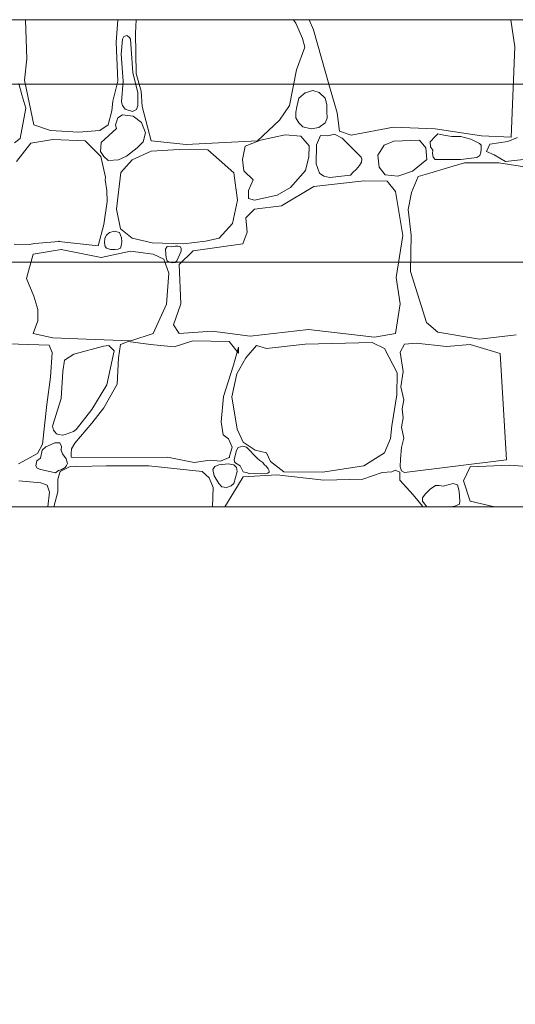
# Model space of a CAD drawing. Header units: millimetres. Extents: x -573548 to 674770, y -184010 to -47794.
# Tile 168 of 181: x 113820 to 114929, y -95081 to -92878. Entities that reach past the tile are written whole.
import ezdxf
from ezdxf.enums import TextEntityAlignment as Align

# ---------------------------------------------------------------- set-up
doc = ezdxf.new("R2010")
doc.units = ezdxf.units.MM
for name, color, linetype, lineweight in [('A.02 RZUT PIWNICY_is$0$_HATCH_Nr_pióra__18', 8, 'Continuous', 9), ('A.02 RZUT PIWNICY_is$0$OBRYS PARTERU#1_Nr_pióra__1', 8, 'Continuous', 9), ('A.02 RZUT PIWNICY_is$0$Structural - Bearing_Nr_pióra__21', 8, 'Continuous', 9), ('A.02 RZUT PIWNICY_is$0$Structural - Grid', 8, 'Continuous', 9), ('A.02 RZUT PIWNICY_is$0$Structural - Grid_Nr_pióra__17', 8, 'Continuous', 9)]:
    doc.layers.add(name, color=color, linetype=linetype, lineweight=lineweight)
doc.styles.add('A.02 RZUT PIWNICY_is$0$STYL_AUTOMATYCZNY_1', font='arial.ttf')

# ---------------------------------------------------------------- blocks, each defined once
blk = doc.blocks.new('*X106')
at = {"layer": 'A.02 RZUT PIWNICY_is$0$_HATCH_Nr_pióra__18'}
for p, q in [((114403.5, -92877.8), (114406.9, -92965.4)), ((114606.7, -92927.9), (114609.9, -92877.8)), ((114650.9, -92877.8), (114649.3, -92907.6)), ((115008.4, -92885.8), (115003.2, -92877.8)), ((115022.8, -92919.6), (115008.4, -92885.8)), ((115038.2, -92877.8), (115047.4, -92900.6)), ((115498, -92938.2), (115488.7, -92877.8)), ((114623.5, -92915.4), (114620.4, -92921.3)), ((114630.1, -92913.1), (114623.5, -92915.4)), ((114636.4, -92917.3), (114630.1, -92913.1)), ((114649.3, -92907.6), (114651.3, -92998)), ((115047.4, -92900.6), (115083.1, -93026.9)), ((114610, -93015.4), (114606.7, -92927.9)), ((114620.4, -92921.3), (114617.3, -92954.9)), ((114638.1, -92921.3), (114636.4, -92917.3)), ((114643.4, -92997), (114638.1, -92921.3)), ((115028.6, -92939.4), (115022.8, -92919.6)), ((115490.1, -93140.9), (115498, -92938.2)), ((114617.3, -92954.9), (114621.9, -93015.7)), ((115009.6, -92990.2), (115028.6, -92939.4)), ((114406.9, -92965.4), (114401.2, -93012.9)), ((114654.7, -93040.4), (114643.4, -92997)), ((114651.3, -92998), (114662.5, -93037.7)), ((114993.9, -93069.5), (115009.6, -92990.2)), ((114395.5, -93046.1), (114388.5, -93020.8)), ((114401.2, -93012.9), (114422.2, -93112.8)), ((114598.9, -93060.4), (114610, -93015.4)), ((114621.9, -93015.7), (114618.3, -93061.7)), ((114404.4, -93076.1), (114395.5, -93046.1)), ((114654.5, -93069.5), (114654.7, -93040.4)), ((114662.5, -93037.7), (114664.5, -93071.9)), ((115029.4, -93041.1), (115014.8, -93053)), ((115046.4, -93036.2), (115029.4, -93041.1)), ((115060.2, -93040.4), (115046.4, -93036.2)), ((115073.5, -93053), (115060.2, -93040.4)), ((115083.1, -93026.9), (115100.4, -93086.4)), ((114596.8, -93081.8), (114598.9, -93060.4)), ((114618.3, -93061.7), (114620.4, -93069.5)), ((114620.4, -93069.5), (114626.5, -93078)), ((114651.6, -93078.8), (114654.5, -93069.5)), ((114971.6, -93102.9), (114993.9, -93069.5)), ((115014.8, -93053), (115010.1, -93072.5)), ((115077.3, -93067.4), (115073.5, -93053)), ((115077.8, -93083), (115077.3, -93067.4)), ((114391.5, -93143.4), (114404.4, -93076.1)), ((114588.2, -93112.8), (114596.8, -93081.8)), ((114620.4, -93090.7), (114610.3, -93097.2)), ((114632.7, -93092.2), (114620.4, -93090.7)), ((114626.5, -93078), (114643.1, -93083.2)), ((114644.4, -93094), (114632.7, -93092.2)), ((114643.1, -93083.2), (114651.6, -93078.8)), ((114664.5, -93071.9), (114684.3, -93149.1)), ((115008.2, -93084.6), (115008, -93097.1)), ((115010.1, -93072.5), (115008.2, -93084.6)), ((115077.9, -93098), (115077.8, -93083)), ((115100.4, -93086.4), (115106.2, -93127.3)), ((114422.2, -93112.8), (114459.4, -93125.6)), ((114570, -93125.6), (114588.2, -93112.8)), ((114607.3, -93106.2), (114605, -93113.3)), ((114605, -93113.3), (114607.3, -93121.5)), ((114610.3, -93097.2), (114607.3, -93106.2)), ((114662.8, -93107.9), (114644.4, -93094)), ((114671.7, -93131.2), (114662.8, -93107.9)), ((114922.4, -93149.1), (114971.6, -93102.9)), ((115008, -93097.1), (115014.8, -93108.3)), ((115014.8, -93108.3), (115023.5, -93117.6)), ((115059.8, -93118.8), (115073.5, -93108.3)), ((115073.5, -93108.3), (115077.9, -93098)), ((114459.4, -93125.6), (114522.1, -93129.3)), ((114522.1, -93129.3), (114570, -93125.6)), ((114607.3, -93121.5), (114572.7, -93152.2)), ((114667, -93151.3), (114671.7, -93131.2)), ((114984, -93135.5), (114929.1, -93147.1)), ((115019.1, -93138.4), (114984, -93135.5)), ((115023.5, -93117.6), (115042.1, -93122.2)), ((115042.1, -93122.2), (115059.8, -93118.8)), ((115094.3, -93134), (115079.9, -93137.7)), ((115111.6, -93142.5), (115094.3, -93134)), ((115106.2, -93127.3), (115132.2, -93135.9)), ((115132.2, -93135.9), (115226.3, -93118.6)), ((115226.3, -93118.6), (115320, -93121.9)), ((115320, -93121.9), (115423.7, -93137.6)), ((115326, -93133.2), (115320, -93138.8)), ((115339, -93136.2), (115326, -93133.2)), ((115356.8, -93139.2), (115339, -93136.2)), ((114378.8, -93153.4), (114391.5, -93143.4)), ((114383.7, -93194.8), (114415.2, -93153.7)), ((114415.2, -93153.7), (114465.1, -93145.8)), ((114465.1, -93145.8), (114537, -93149.1)), ((114537, -93149.1), (114571.9, -93184.2)), ((114572.7, -93152.2), (114571.7, -93172.6)), ((114653.7, -93164.3), (114667, -93151.3)), ((114684.3, -93149.1), (114763.2, -93157.4)), ((114763.2, -93157.4), (114922.4, -93149.1)), ((114929.1, -93147.1), (114894.9, -93160.7)), ((115037.7, -93159.9), (115019.1, -93138.4)), ((115054.4, -93157.8), (115053.8, -93200.3)), ((115063.7, -93137.1), (115054.4, -93157.8)), ((115079.9, -93137.7), (115063.7, -93137.1)), ((115154.5, -93185.5), (115111.6, -93142.5)), ((115227.2, -93149.5), (115205.7, -93158.6)), ((115285, -93147.1), (115227.2, -93149.5)), ((115298.6, -93164.8), (115285, -93147.1)), ((115320, -93138.8), (115308.5, -93150.7)), ((115308.5, -93150.7), (115309.5, -93162.6)), ((115377, -93138.8), (115356.8, -93139.2)), ((115399.9, -93144.9), (115377, -93138.8)), ((115409.7, -93150.3), (115399.9, -93144.9)), ((115419, -93154.9), (115409.7, -93150.3)), ((115422.5, -93158.7), (115419, -93154.9)), ((115423.7, -93137.6), (115490.1, -93140.9)), ((115434.3, -93172.6), (115442.1, -93156.3)), ((115442.1, -93156.3), (115482.4, -93150.3)), ((115482.4, -93150.3), (115504.1, -93141.3)), ((114571.7, -93172.6), (114578.8, -93183.6)), ((114629.3, -93183.1), (114653.7, -93164.3)), ((114684.3, -93171.8), (114642.2, -93191.2)), ((114747.1, -93168.5), (114684.3, -93171.8)), ((114811.5, -93168.9), (114747.1, -93168.5)), ((114837.1, -93191.2), (114811.5, -93168.9)), ((114894.9, -93160.7), (114888.6, -93190.6)), ((115037.3, -93184.6), (115037.7, -93159.9)), ((115205.7, -93158.6), (115191.9, -93181)), ((115300.9, -93190.8), (115298.6, -93164.8)), ((115309.5, -93162.6), (115314.3, -93169.6)), ((115314.3, -93169.6), (115314.1, -93176.8)), ((115314.1, -93176.8), (115315, -93185.3)), ((115419.8, -93182), (115421.7, -93173.9)), ((115421.7, -93173.9), (115422.6, -93167.3)), ((115422.6, -93167.3), (115422.5, -93158.7)), ((115451.7, -93179.8), (115434.3, -93172.6)), ((115477, -93195.4), (115451.7, -93179.8)), ((114571.9, -93184.2), (114582.6, -93229.8)), ((114578.8, -93183.6), (114588.8, -93193)), ((114588.8, -93193), (114611.7, -93191.2)), ((114611.7, -93191.2), (114629.3, -93183.1)), ((114642.2, -93191.2), (114617.1, -93219.7)), ((114869.3, -93220.1), (114837.1, -93191.2)), ((114888.6, -93190.6), (114892, -93215.6)), ((115030.1, -93215.3), (115037.3, -93184.6)), ((115053.8, -93200.3), (115061.3, -93221.2)), ((115150.3, -93203.8), (115155.1, -93196.9)), ((115156.1, -93189.8), (115154.5, -93185.5)), ((115155.1, -93196.9), (115156.1, -93189.8)), ((115191.9, -93181), (115194.6, -93207.7)), ((115268.9, -93216.4), (115300.9, -93190.8)), ((115315, -93185.3), (115320, -93190.8)), ((115320, -93190.8), (115377, -93190.8)), ((115385.7, -93197.8), (115347.7, -93209.4)), ((115377, -93190.8), (115413.3, -93186.4)), ((115424.1, -93197.8), (115385.7, -93197.8)), ((115413.3, -93186.4), (115419.8, -93182)), ((115462.5, -93197.8), (115424.1, -93197.8)), ((115533.4, -93209.6), (115462.5, -93197.8)), ((115517.3, -93190.6), (115477, -93195.4)), ((114617.1, -93219.7), (114607.1, -93301.9)), ((114877.9, -93281.6), (114869.3, -93220.1)), ((114892, -93215.6), (114912.6, -93235.8)), ((114996, -93253.2), (115030.1, -93215.3)), ((115061.3, -93221.2), (115070.9, -93228.1)), ((115130.2, -93226), (115136.5, -93219)), ((115136.4, -93219.3), (115143.4, -93213.1)), ((115143.4, -93213.1), (115150.3, -93203.8)), ((115194.6, -93207.7), (115207.8, -93224.7)), ((115236.2, -93227.6), (115268.9, -93216.4)), ((115307.7, -93221), (115282, -93228.7)), ((115347.7, -93209.4), (115307.7, -93221)), ((114582.6, -93229.8), (114581.8, -93236.1)), ((114581.8, -93236.1), (114585.8, -93259.6)), ((114912.6, -93235.8), (114902.3, -93260.2)), ((115160.7, -93238.3), (115048.4, -93250.7)), ((115070.9, -93228.1), (115083.9, -93230.5)), ((115083.9, -93230.5), (115130.2, -93226)), ((115212.3, -93239.1), (115160.7, -93238.3)), ((115207.8, -93224.7), (115236.2, -93227.6)), ((115231.3, -93262.1), (115212.3, -93239.1)), ((115282, -93228.7), (115266.9, -93264.5)), ((114585.8, -93259.6), (114586.1, -93284.3)), ((114902.3, -93260.2), (114902.7, -93277.5)), ((114966.3, -93270.1), (114996, -93253.2)), ((115048.4, -93250.7), (114976.2, -93294.4)), ((115247.4, -93360.5), (115231.3, -93262.1)), ((115266.9, -93264.5), (115259.4, -93302.2)), ((114586.1, -93284.3), (114578.5, -93335.9)), ((114866.8, -93334.1), (114877.9, -93281.6)), ((114902.7, -93277.5), (114915.9, -93281.2)), ((114915.9, -93281.2), (114966.3, -93270.1)), ((114607.1, -93301.9), (114615.8, -93346)), ((114915.9, -93301.5), (114896.5, -93321.3)), ((114976.2, -93294.4), (114915.9, -93301.5)), ((115259.4, -93302.2), (115265.9, -93360.2)), ((114837.1, -93366.3), (114866.8, -93334.1)), ((114896.5, -93321.3), (114899.4, -93353.5)), ((114578.5, -93335.9), (114566.5, -93384.1)), ((114591.4, -93353.7), (114584.9, -93359.7)), ((114602.5, -93351.2), (114591.4, -93353.7)), ((114613.6, -93353.8), (114602.5, -93351.2)), ((114615.8, -93359.7), (114613.6, -93353.8)), ((114615.8, -93346), (114642.2, -93366.3)), ((114899.4, -93353.5), (114889.9, -93379.5)), ((114424.8, -93378.5), (114411.5, -93380.5)), ((114478.2, -93374), (114424.8, -93378.5)), ((114566.5, -93384.1), (114478.2, -93374)), ((114581, -93366.5), (114580.2, -93377.1)), ((114580.2, -93377.1), (114581.7, -93385.3)), ((114584.9, -93359.7), (114581, -93366.5)), ((114618.4, -93366), (114615.8, -93359.7)), ((114617.4, -93383.4), (114618.7, -93374.9)), ((114618.7, -93374.9), (114618.4, -93366)), ((114642.2, -93366.3), (114687.2, -93377)), ((114687.2, -93377), (114757, -93379.1)), ((114757, -93379.1), (114806.1, -93373.3)), ((114806.1, -93373.3), (114837.1, -93366.3)), ((115232.9, -93454.6), (115247.4, -93360.5)), ((115265.9, -93360.2), (115264.3, -93441)), ((114411.5, -93380.5), (114378.4, -93380.2)), ((114421, -93402.2), (114483.3, -93392.3)), ((114483.3, -93392.3), (114572.5, -93409.6)), ((114572.5, -93409.6), (114638.1, -93396)), ((114581.7, -93385.3), (114584.9, -93389)), ((114584.9, -93389), (114593.7, -93392)), ((114593.7, -93392), (114604.2, -93392.1)), ((114604.2, -93392.1), (114611, -93391.5)), ((114611, -93391.5), (114615.8, -93389)), ((114615.8, -93389), (114617.4, -93383.4)), ((114638.1, -93396), (114688.9, -93402.2)), ((114720.8, -93385.3), (114716.9, -93391)), ((114716.9, -93391), (114717.4, -93402.1)), ((114729.7, -93386), (114720.8, -93385.3)), ((114738.1, -93384.2), (114729.7, -93386)), ((114745, -93384.4), (114738.1, -93384.2)), ((114742, -93417), (114751.7, -93395.5)), ((114747.1, -93385.3), (114745, -93384.4)), ((114750.5, -93385.8), (114747.1, -93385.3)), ((114778.5, -93394.7), (114747.1, -93425.3)), ((114751.5, -93389.8), (114750.5, -93385.8)), ((114751.7, -93395.5), (114751.5, -93389.8)), ((114889.9, -93379.5), (114778.5, -93394.7)), ((114405.7, -93456.7), (114421, -93402.2)), ((114688.9, -93402.2), (114713.2, -93413.3)), ((114713.2, -93413.3), (114724, -93445.1)), ((114717.4, -93402.1), (114718.2, -93410.9)), ((114718.2, -93410.9), (114720.8, -93417)), ((114720.8, -93417), (114725.2, -93420.2)), ((114725.2, -93420.2), (114732.1, -93421.6)), ((114732.1, -93421.6), (114738.3, -93420.7)), ((114738.3, -93420.7), (114742, -93417)), ((114747.1, -93425.3), (114750.8, -93513.6)), ((115264.3, -93441), (115300.2, -93555.3)), ((114422.2, -93496.7), (114405.7, -93456.7)), ((114724, -93445.1), (114718.6, -93514.5)), ((115241.6, -93513.6), (115232.9, -93454.6)), ((114430.9, -93526), (114422.2, -93496.7)), ((114431.3, -93551.6), (114430.9, -93526)), ((114718.6, -93514.5), (114688.9, -93580.1)), ((114750.8, -93513.6), (114734.3, -93560.7)), ((115231.3, -93580.1), (115241.6, -93513.6)), ((114421, -93580.1), (114431.3, -93551.6)), ((114734.3, -93560.7), (114747.1, -93580.1)), ((114747.1, -93580.1), (114821, -93574.7)), ((114821, -93574.7), (114906, -93585.5)), ((114906, -93585.5), (115036.5, -93570.6)), ((115036.5, -93570.6), (115184.2, -93588.3)), ((115300.2, -93555.3), (115325.8, -93576.8)), ((115325.8, -93576.8), (115419.1, -93592.5)), ((114465.1, -93589.6), (114421, -93580.1)), ((114539, -93592.5), (114465.1, -93589.6)), ((114638.9, -93596.6), (114539, -93592.5)), ((114633.2, -93597.8), (114615.8, -93604.4)), ((114683.5, -93604.4), (114633.2, -93597.8)), ((114688.9, -93580.1), (114638.9, -93596.6)), ((114777.6, -93596.6), (114736.4, -93609.4)), ((114859.4, -93597.8), (114777.6, -93596.6)), ((114879.6, -93623.8), (114859.4, -93597.8)), ((115184.2, -93588.3), (115231.3, -93580.1)), ((115419.1, -93592.5), (115500.6, -93582.7)), ((114333.4, -93602), (114456.8, -93605.7)), ((114456.8, -93605.7), (114463.4, -93622.2)), ((114577.8, -93608.2), (114511.7, -93626)), ((114590.2, -93606.5), (114577.8, -93608.2)), ((114585.7, -93694.9), (114601.9, -93618.9)), ((114601.9, -93618.9), (114590.2, -93606.5)), ((114615.8, -93604.4), (114611.3, -93634.6)), ((114736.4, -93609.4), (114683.5, -93604.4)), ((114868.9, -93650.7), (114880, -93610.6)), ((114880, -93610.6), (114879.6, -93623.8)), ((114920, -93606.9), (114896.1, -93634.2)), ((114942.3, -93613.1), (114920, -93606.9)), ((115029.4, -93603.6), (114942.3, -93613.1)), ((115178.9, -93599.9), (115029.4, -93603.6)), ((115206.5, -93613.1), (115178.9, -93599.9)), ((115235, -93667.6), (115206.5, -93613.1)), ((115251.5, -93604), (115241.5, -93621.5)), ((115277.5, -93601.5), (115251.5, -93604)), ((115344.8, -93608.6), (115277.5, -93601.5)), ((115397.7, -93604.4), (115344.8, -93608.6)), ((115465.2, -93624.7), (115397.7, -93604.4)), ((114463.4, -93622.2), (114459.7, -93677.9)), ((114491.1, -93639.9), (114487, -93665.1)), ((114511.7, -93626), (114491.1, -93639.9)), ((114611.3, -93634.6), (114608.8, -93693.2)), ((114896.1, -93634.2), (114876.3, -93670.1)), ((115241.5, -93621.5), (115248.2, -93664.9)), ((115479.6, -93862.4), (115465.2, -93624.7)), ((114487, -93665.1), (114483.7, -93725)), ((114846.2, -93720.9), (114868.9, -93650.7)), ((115248.2, -93664.9), (115242.7, -93699.1)), ((114459.7, -93677.9), (114451.4, -93739)), ((114876.3, -93670.1), (114865.1, -93721.7)), ((115233.8, -93717.1), (115235, -93667.6)), ((114552.2, -93749.8), (114585.7, -93694.9)), ((114608.8, -93693.2), (114578.7, -93746)), ((115242.7, -93699.1), (115249.4, -93728.3)), ((114483.7, -93725), (114463.7, -93787.3)), ((114841.2, -93777.4), (114846.2, -93720.9)), ((114865.1, -93721.7), (114876.7, -93793.9)), ((115223, -93786.1), (115233.8, -93717.1)), ((115249.4, -93728.3), (115246.1, -93748.5)), ((114451.4, -93739), (114442, -93827.4)), ((114517.2, -93794.7), (114552.2, -93749.8)), ((114578.7, -93746), (114552.2, -93780.7)), ((115246.1, -93748.5), (115248, -93768.3)), ((115248, -93768.3), (115244.4, -93789.1)), ((114463.7, -93787.3), (114465.9, -93796.2)), ((114465.9, -93796.2), (114469.3, -93799.7)), ((114510.7, -93799.4), (114517.2, -93794.7)), ((114552.2, -93780.7), (114513.9, -93825.3)), ((114845.7, -93806.3), (114841.2, -93777.4)), ((114876.7, -93793.9), (114890.7, -93822.8)), ((115219.7, -93815), (115223, -93786.1)), ((115244.4, -93789.1), (115250, -93814.4)), ((114469.3, -93799.7), (114473, -93804.7)), ((114473, -93804.7), (114477.7, -93805.6)), ((114477.7, -93805.6), (114486.9, -93807.3)), ((114486.9, -93807.3), (114494.5, -93805.1)), ((114494.5, -93805.1), (114510.7, -93799.4)), ((114857.3, -93815.4), (114845.7, -93806.3)), ((114866, -93834.4), (114857.3, -93815.4)), ((115206.5, -93847.2), (115219.7, -93815)), ((115250, -93814.4), (115244.2, -93835.1)), ((114442, -93827.4), (114430.8, -93848)), ((114441.1, -93840.6), (114437, -93858.6)), ((114448.9, -93833.3), (114441.1, -93840.6)), ((114460.7, -93828), (114448.9, -93833.3)), ((114469.4, -93824.3), (114460.7, -93828)), ((114480.4, -93824.5), (114469.4, -93824.3)), ((114483.9, -93832.6), (114480.4, -93824.5)), ((114483.3, -93840.6), (114483.9, -93832.6)), ((114486.2, -93848.8), (114483.3, -93840.6)), ((114506.4, -93837.8), (114505.5, -93848.3)), ((114513.9, -93825.3), (114506.4, -93837.8)), ((114859.4, -93857.1), (114866, -93834.4)), ((114875.6, -93841.4), (114870.4, -93862)), ((114879.3, -93835.2), (114875.6, -93841.4)), ((114889.4, -93831.7), (114879.3, -93835.2)), ((114898.1, -93834.3), (114889.4, -93831.7)), ((114890.7, -93822.8), (114917.6, -93840.6)), ((114922.4, -93859.9), (114898.1, -93834.3)), ((114917.6, -93840.6), (114942.3, -93847.2)), ((115244.2, -93835.1), (115242.4, -93860.3)), ((114430.8, -93848), (114388.3, -93871.5)), ((114437, -93858.6), (114429.1, -93865)), ((114494.9, -93860.4), (114486.2, -93848.8)), ((114497.4, -93870.7), (114494.9, -93860.4)), ((114505.5, -93848.3), (114505.4, -93856.4)), ((114505.4, -93856.4), (114509.7, -93857.1)), ((114509.7, -93857.1), (114721.1, -93856.7)), ((114721.1, -93856.7), (114780.9, -93868.2)), ((114780.9, -93868.2), (114816.4, -93863.3)), ((114816.4, -93863.3), (114840, -93865.7)), ((114840, -93865.7), (114859.4, -93857.1)), ((114870.4, -93862), (114870.7, -93867.1)), ((114927.5, -93863.7), (114922.4, -93859.9)), ((114942.3, -93847.2), (114951.8, -93866.6)), ((115160.3, -93875.7), (115206.5, -93847.2)), ((115242.4, -93860.3), (115241.5, -93878)), ((115251.5, -93890.9), (115479.6, -93862.4)), ((114429.1, -93865), (114426.8, -93876.1)), ((114426.8, -93876.1), (114430, -93881.3)), ((114430, -93881.3), (114432.2, -93882)), ((114432.2, -93882), (114436.7, -93884.3)), ((114436.7, -93884.3), (114441.1, -93884.7)), ((114441.1, -93884.7), (114470.8, -93891.3)), ((114477.4, -93886.5), (114483.3, -93884.7)), ((114503.5, -93877.4), (114480.8, -93888.9)), ((114483.3, -93884.7), (114492.5, -93879.8)), ((114492.5, -93879.8), (114495.4, -93875.5)), ((114495.4, -93875.5), (114497.4, -93870.7)), ((114515, -93876.8), (114503.5, -93877.4)), ((114520.5, -93877.7), (114515, -93876.8)), ((114584.4, -93876.1), (114520.5, -93877.7)), ((114679.8, -93875.7), (114584.4, -93876.1)), ((114798.7, -93888.9), (114679.8, -93875.7)), ((114827.3, -93877.4), (114822.7, -93884)), ((114822.7, -93884), (114825.6, -93898.2)), ((114835.8, -93874), (114827.3, -93877.4)), ((114856.8, -93871.8), (114835.8, -93874)), ((114869.3, -93874), (114856.8, -93871.8)), ((114875.3, -93879.6), (114869.3, -93874)), ((114870.7, -93867.1), (114873.9, -93869.9)), ((114873.9, -93869.9), (114884, -93876.1)), ((114876.8, -93888.7), (114875.3, -93879.6)), ((114884, -93876.1), (114890.5, -93889.4)), ((114934.7, -93868.3), (114927.5, -93863.7)), ((114937.2, -93872.9), (114934.7, -93868.3)), ((114942.4, -93877.3), (114937.2, -93872.9)), ((114946.1, -93882.6), (114942.4, -93877.3)), ((114948.2, -93887), (114946.1, -93882.6)), ((114951.8, -93866.6), (114981.1, -93889.3)), ((115067.8, -93890.1), (115160.3, -93875.7)), ((115230.3, -93885.3), (115222.9, -93889.1)), ((115240.9, -93889.8), (115230.3, -93885.3)), ((115241.5, -93878), (115244.4, -93887.3)), ((115397.7, -93878), (115383.3, -93909.6)), ((115486.6, -93874.6), (115397.7, -93878)), ((115533.9, -93878), (115486.6, -93874.6)), ((114470.8, -93891.3), (114477.4, -93886.5)), ((114476.1, -93905.4), (114475.6, -93934)), ((114480.8, -93888.9), (114476.1, -93905.4)), ((114814.6, -93902.9), (114798.7, -93888.9)), ((114823.1, -93924.6), (114814.6, -93902.9)), ((114825.6, -93898.2), (114835.8, -93915.3)), ((114869.3, -93915.3), (114876.8, -93888.7)), ((114890.7, -93900.4), (114869.3, -93934.7)), ((114890.5, -93889.4), (114899.8, -93891.4)), ((114965.9, -93896.3), (114890.7, -93900.4)), ((114899.8, -93891.4), (114905.4, -93893.6)), ((114905.4, -93893.6), (114913.6, -93893.1)), ((114913.6, -93893.1), (114945.9, -93892.2)), ((114945.9, -93892.2), (114948.3, -93890.3)), ((114948.3, -93890.3), (114948.2, -93887)), ((115070.7, -93908.3), (114965.9, -93896.3)), ((114981.1, -93889.3), (115067.8, -93890.1)), ((115157.8, -93905.4), (115070.7, -93908.3)), ((115201.2, -93890.5), (115157.8, -93905.4)), ((115222.9, -93889.1), (115201.2, -93890.5)), ((115240.4, -93908.3), (115240.9, -93889.8)), ((115244.4, -93887.3), (115251.5, -93890.9)), ((114437.7, -93913.7), (114389, -93909.3)), ((114452.2, -93919.1), (114437.7, -93913.7)), ((114457.4, -93934.5), (114452.2, -93919.1)), ((114821.9, -93967.8), (114823.1, -93924.6)), ((114835.8, -93915.3), (114842.6, -93923)), ((114842.6, -93923), (114853.4, -93924.1)), ((114853.4, -93924.1), (114863.5, -93920.9)), ((114863.5, -93920.9), (114869.3, -93915.3)), ((115270.9, -93940.9), (115240.4, -93908.3)), ((115308.5, -93928), (115297.3, -93939.2)), ((115320.6, -93920.3), (115308.5, -93928)), ((115328.4, -93920.2), (115320.6, -93920.3)), ((115337.8, -93921.1), (115328.4, -93920.2)), ((115360.2, -93915.3), (115337.8, -93921.1)), ((115369.5, -93918.4), (115360.2, -93915.3)), ((115373.2, -93932.3), (115369.5, -93918.4)), ((115383.3, -93909.6), (115397.7, -93954.7)), ((114453.5, -93967.8), (114457.4, -93934.5)), ((114475.6, -93934), (114467, -93967.8)), ((114869.3, -93934.7), (114849.7, -93967.8)), ((115291.6, -93966.1), (115270.9, -93940.9)), ((115297.3, -93939.2), (115291.5, -93947.8)), ((115291.5, -93947.8), (115291.6, -93954.7)), ((115374.7, -93955), (115373.2, -93932.3)), ((115291.6, -93954.7), (115301.4, -93967.4)), ((115291.6, -93967.8), (115291.6, -93966.1)), ((115301.4, -93967.4), (115302.2, -93967.8)), ((115354.3, -93967.8), (115363.8, -93966.2)), ((115363.8, -93966.2), (115374.3, -93961.8)), ((115374.3, -93961.8), (115374.7, -93955)), ((115397.7, -93954.7), (115452.8, -93967.8))]:
    blk.add_line(p, q, dxfattribs=at)
for p in [(114478.2, -93374), (114483.3, -93840.6), (114859.4, -93857.1)]:
    blk.add_point(p, dxfattribs=at)
blk = doc.blocks.new('A.02 RZUT PIWNICY_is$0$Wypełnienie_14_1')
at = {"layer": 'A.02 RZUT PIWNICY_is$0$_HATCH_Nr_pióra__18'}
blk.add_blockref('*X106', (0, 0), dxfattribs=at)
blk = doc.blocks.new('A.02 RZUT PIWNICY_is$0$Standardowy znacznik osi_3')
at = {"layer": 'A.02 RZUT PIWNICY_is$0$Structural - Grid_Nr_pióra__17'}
blk.add_line((2962.2, 0), (40906.6, 0), dxfattribs=at)
at = {"layer": 'A.02 RZUT PIWNICY_is$0$Structural - Grid_Nr_pióra__17', "style": 'A.02 RZUT PIWNICY_is$0$STYL_AUTOMATYCZNY_1'}
for tag, p in [('AC_MarkerText_1_0', (-250, -335)), ('AC_MarkerText_1_1', (44118.7, -335))]:
    blk.add_attdef(tag, text='', height=350, rotation=180, dxfattribs=at).set_placement(p, align=Align.TOP_CENTER)
blk = doc.blocks.new('A.02 RZUT PIWNICY_is')
at = {"layer": 'A.02 RZUT PIWNICY_is$0$OBRYS PARTERU#1_Nr_pióra__1'}
blk.add_lwpolyline([(87547.3, -93022.2), (87547.3, -93622.2), (80856, -93622.2), (80856, -97482.2), (80306.7, -97482.2), (80306.7, -101132.2), (82397.3, -101132.2), (82397.3, -105082.2), (87537.3, -105082.2), (87537.3, -105471.8), (106939.7, -105472.5), (118516.4, -105372.5), (118516.4, -93022.2)], close=True, dxfattribs=at)
at = {"layer": 'A.02 RZUT PIWNICY_is$0$Structural - Bearing_Nr_pióra__21'}
blk.add_line((118607.3, -92877.8), (112597.3, -92877.8), dxfattribs=at)
blk.add_lwpolyline([(117621.8, -93967.8), (114233.3, -93967.8), (114233.3, -104498.1), (117621.8, -104498.1)], close=True, dxfattribs=at)
at = {"layer": 'A.02 RZUT PIWNICY_is$0$_HATCH_Nr_pióra__18'}
blk.add_blockref('A.02 RZUT PIWNICY_is$0$Wypełnienie_14_1', (0, 0), dxfattribs=at)
at = {"layer": 'A.02 RZUT PIWNICY_is$0$Structural - Grid', "zscale": 1000, "rotation": 180}
blk.add_blockref('A.02 RZUT PIWNICY_is$0$Standardowy znacznik osi_3', (121686.6, -93420.2), dxfattribs=at)

msp = doc.modelspace()

# ---------------------------------------------------------------- block references
at = {"ltscale": 10}
msp.add_blockref('A.02 RZUT PIWNICY_is', (-570.227, 0), dxfattribs=at)

doc.saveas('drawing.dxf')
